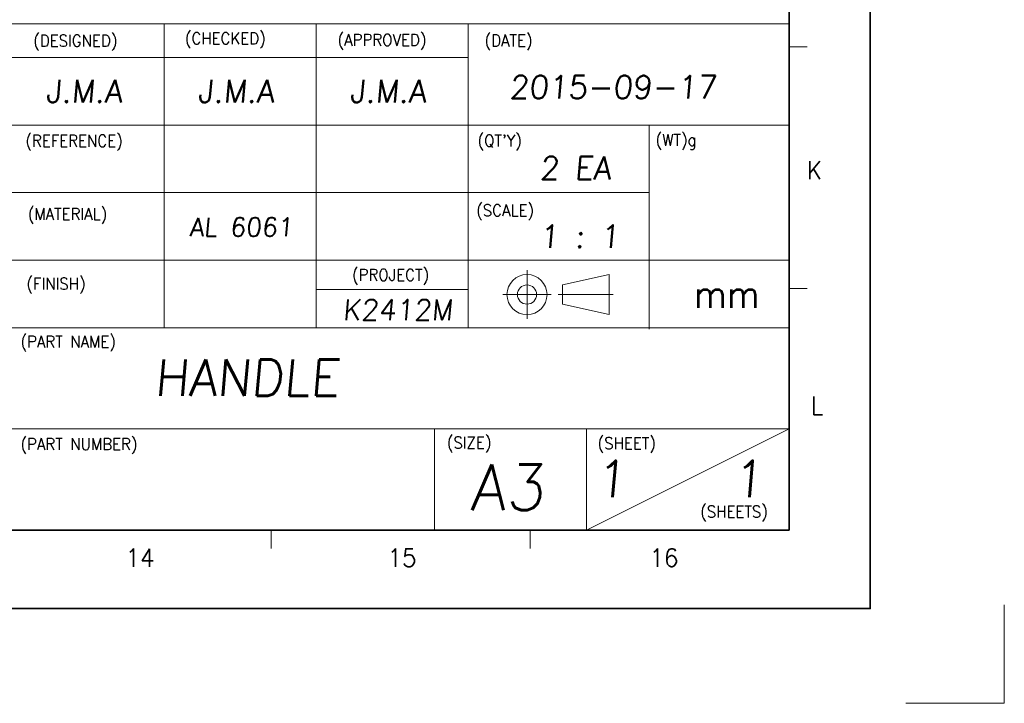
# Model space of a CAD drawing. Header units: millimetres. Extents: x 4497 to 13960, y 12291 to 16372.
# Tile 141 of 217: x 5929 to 6025, y 14558 to 14624. Entities that reach past the tile are written whole.
import ezdxf
from ezdxf.enums import TextEntityAlignment as Align

# ---------------------------------------------------------------- set-up
doc = ezdxf.new("R2010")
doc.units = ezdxf.units.MM
doc.header["$LTSCALE"] = 0.8
doc.linetypes.add('CENTER', pattern=[50.8, 31.75, -6.35, 6.35, -6.35])
doc.layers.get('0').update_dxf_attribs({"linetype": 'CONTINUOUS', "lineweight": 0})
doc.layers.add('1', color=2, linetype='CENTER', lineweight=0)
doc.layers.add('2', color=3, linetype='CONTINUOUS', lineweight=0)
doc.styles.get("Standard").update_dxf_attribs({"font": 'romans.shx', "width": 0.8, "oblique": 5, "bigfont": 'whgtxt.shx'})

msp = doc.modelspace()

# ---------------------------------------------------------------- linework, layer by layer
at = {"color": 7, "linetype": 'Continuous', "lineweight": 35}
for p, q in [((6004.037, 14574.683), (6004.037, 14856.468)), ((5601.588, 14574.683), (6004.037, 14574.683))]:
    msp.add_line(p, q, dxfattribs=at)
at = {"color": 7, "linetype": 'Continuous'}
for p, q in [((6004.037, 14574.683), (6004.037, 14637.566)), ((5928.578, 14623.895), (6004.037, 14623.895)), ((5943.342, 14594.368), (5943.342, 14623.895)), ((5958.106, 14594.368), (5958.106, 14623.895)), ((5972.869, 14594.368), (5972.869, 14623.895)), ((6004.037, 14621.647), (6005.796, 14621.647)), ((5928.578, 14620.615), (5972.869, 14620.615)), ((5928.578, 14614.053), (6004.037, 14614.053)), ((5990.447, 14594.212), (5990.447, 14614.053)), ((5928.578, 14607.491), (5990.447, 14607.491)), ((5928.578, 14600.93), (6004.037, 14600.93)), ((5978.585, 14595.232), (5978.585, 14599.943)), ((5982.018, 14598.521), (5986.556, 14599.533)), ((5986.556, 14595.642), (5986.556, 14599.533)), ((5986.556, 14595.642), (5986.556, 14599.533)), ((5982.018, 14596.654), (5982.018, 14598.521)), ((5958.106, 14598.091), (5972.869, 14598.091)), ((5976.23, 14597.588), (5980.941, 14597.588)), ((5981.608, 14597.588), (5986.967, 14597.588)), ((6004.037, 14598.165), (6005.796, 14598.165)), ((5982.018, 14596.654), (5986.556, 14595.642)), ((5928.578, 14594.368), (6004.037, 14594.368)), ((5928.578, 14584.525), (6004.037, 14584.525)), ((5969.589, 14574.683), (5969.589, 14584.525)), ((5984.352, 14574.683), (5984.352, 14584.525)), ((5984.352, 14574.683), (6004.037, 14584.525)), ((5928.578, 14574.683), (6004.037, 14574.683)), ((5928.578, 14574.683), (6004.037, 14574.683)), ((5945.781, 14574.683), (6004.037, 14574.683)), ((5953.731, 14572.924), (5953.731, 14574.683)), ((5978.884, 14572.924), (5978.884, 14574.683))]:
    msp.add_line(p, q, dxfattribs=at)
at = {"color": 7, "linetype": 'Continuous', "lineweight": 35}
msp.add_lwpolyline([(5591.933, 14864.075), (5591.933, 14567.075), (6011.933, 14567.075), (6011.933, 14864.075)], close=True, dxfattribs=at)
at = {"color": 7, "linetype": 'Continuous'}
for radius in [1.945, 0.933]:
    msp.add_circle((5978.585, 14597.588), radius, dxfattribs=at)
at = {"layer": '1'}
for p in [(6024.951, 14567.428), (6015.393, 14557.87)]:
    msp.add_line(p, (6024.951, 14557.87), dxfattribs=at)

# ---------------------------------------------------------------- texts
at = {"color": 7, "linetype": 'Continuous', "width": 0.933333}
for s, height, p in [('(DESIGNED)', 1.1408, (5930.623, 14622.825)), ('(CHECKED)', 1.1408, (5945.351, 14623.048)), ('(APPROVED)', 1.1408, (5960.187, 14622.899)), ('(DATE)', 1.1408, (5974.466, 14622.844)), ('(REFERENCE)', 1.14083, (5929.861, 14613.094)), ("(QT'Y)", 1.1408, (5973.785, 14613.114)), ('(WT)g', 1.1408, (5991.079, 14613.186)), ('(SCALE)', 1.1408, (5973.649, 14606.342)), ('(MATERIAL)', 1.1408, (5930.094, 14605.984)), ('(PROJECT)', 1.1408, (5961.587, 14600.07)), ('(FINISH)', 1.1408, (5929.958, 14599.212)), ('mm', 2.662, (5994.795, 14598.958)), ('(PART NAME)', 1.14083, (5929.382, 14593.583)), ('(PART NUMBER)', 1.14083, (5929.382, 14583.627)), ('(SIZE)', 1.1408, (5970.794, 14583.775)), ('(SHEET)', 1.1408, (5985.442, 14583.714)), ('(SHEETS)', 1.1408, (5995.407, 14577.07))]:
    msp.add_text(s, height=height, dxfattribs=at).set_placement(p, align=Align.TOP_LEFT)
for s, p in [('K', (6006.509, 14609.669)), ('L', (6006.766, 14586.791)), ('14', (5941, 14572.01)), ('15', (5966.448, 14572.01)), ('16', (5991.897, 14572.01))]:
    msp.add_text(s, height=1.759, dxfattribs=at).set_placement(p, align=Align.MIDDLE_CENTER)
at = {"linetype": 'Continuous', "oblique": 5}
for s, height, p in [('1', 3.545, (5985.22, 14577.896)), ('1', 3.545, (5998.519, 14577.896)), ('A3', 4.4313, (5973.084, 14576.651))]:
    msp.add_text(s, height=height, dxfattribs=at).set_placement(p)
at = {"layer": '2', "oblique": 5}
for s, height, p in [('2015-09-17', 2.2157, (5976.855, 14616.646)), ('2 EA', 2.2157, (5979.797, 14608.771)), ('1 : 1', 2.2157, (5979.797, 14602.13)), ('HANDLE', 3.5234, (5942.39, 14587.749))]:
    msp.add_text(s, height=height, dxfattribs=at).set_placement(p)
at = {"layer": '2', "linetype": 'Continuous', "oblique": 5}
for s, height, p in [('J.M.A', 2.2157, (5931.842, 14616.249)), ('J.M.A', 2.2157, (5946.605, 14616.249)), ('J.M.A', 2.2157, (5961.369, 14616.249)), ('AL 6061', 1.7947, (5945.788, 14603.254)), ('K2412M', 1.9941, (5960.661, 14595.106))]:
    msp.add_text(s, height=height, dxfattribs=at).set_placement(p)

doc.saveas('drawing.dxf')
